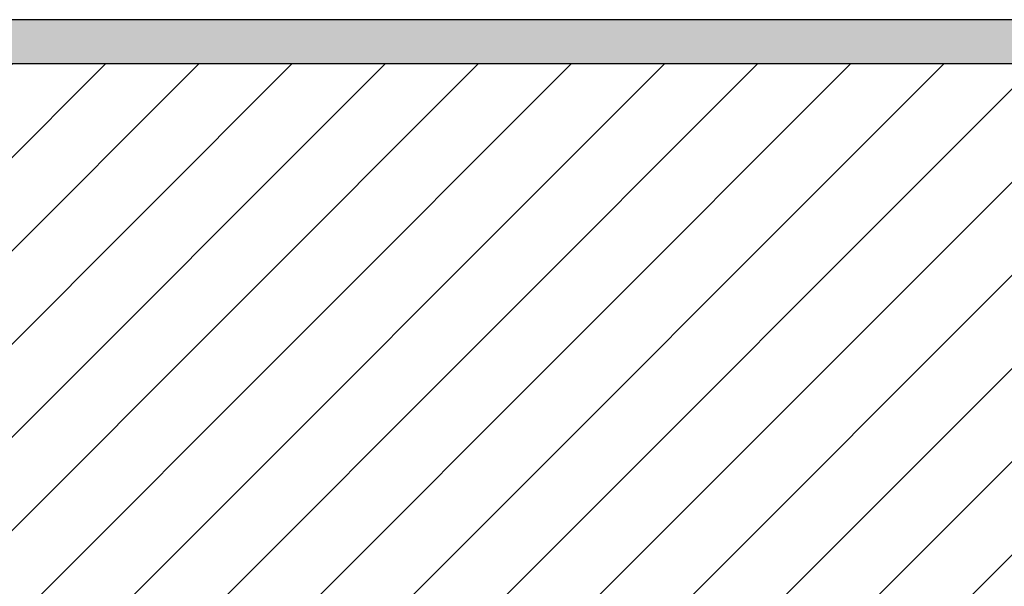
# Model space of a CAD drawing. Header units: millimetres. Extents: x -4577 to 1032787, y -66234 to 201209.
# Tile 16 of 256: x 15918 to 16254, y -55055 to -54862. Entities that reach past the tile are written whole.
import ezdxf

# ---------------------------------------------------------------- set-up
doc = ezdxf.new("R2010")
doc.units = ezdxf.units.MM
doc.linetypes.add('510_5_2OG_ELT_1004$0$11-07-22_DS_2OG$0$AUSGEZOGEN', pattern=[0])
for name, color, linetype in [('510_5_2OG_ELT_1004$0$11-07-22_DS_2OG$0$Nichttragende_Bauteile', 8, '510_5_2OG_ELT_1004$0$11-07-22_DS_2OG$0$AUSGEZOGEN'), ('510_5_2OG_ELT_1004$0$11-07-22_DS_2OG$0$Schraffur', 8, '510_5_2OG_ELT_1004$0$11-07-22_DS_2OG$0$AUSGEZOGEN'), ('510_5_2OG_ELT_1004$0$11-07-22_DS_2OG$0$Tragende_Bauteile', 8, '510_5_2OG_ELT_1004$0$11-07-22_DS_2OG$0$AUSGEZOGEN')]:
    doc.layers.add(name, color=color, linetype=linetype)

# ---------------------------------------------------------------- blocks, each defined once
blk = doc.blocks.new('510_5_2OG_ELT_1004')
at = {"layer": '510_5_2OG_ELT_1004$0$11-07-22_DS_2OG$0$Nichttragende_Bauteile', "linetype": 'Continuous'}
h = blk.add_hatch(dxfattribs=at)
h.set_pattern_fill('MUSTER_NA', color=256, scale=12.5, style=0, pattern_type=2)
h.set_pattern_definition([(0, (1908.297, -66879.192), (25, 25), [12.5, -12.5]), (90, (1908.297, -66879.192), (25, 25), [12.5, -12.5])])
h.paths.add_polyline_path([(17772.49, -54861.7), (15900.87, -54861.7), (15900.87, -54876.7), (17772.49, -54876.7)], flags=0)
at = {"layer": '510_5_2OG_ELT_1004$0$11-07-22_DS_2OG$0$Schraffur', "linetype": 'Continuous'}
h = blk.add_hatch(dxfattribs=at)
h.set_pattern_fill('SCHRAFFUR_24', color=256, scale=1000, style=0, pattern_type=2)
h.set_pattern_definition([(45, (1895.797, -66891.69), (-31.81981, 31.81981), []), (45, (1879.887, -66875.78), (-31.81981, 31.81981), [])])
h.paths.add_polyline_path([(15885.02, -55116.7), (17532.49, -55116.7), (17532.49, -55291.7), (18318.23, -55291.7), (18318.23, -55051.7), (17772.49, -55051.7), (17772.49, -54876.7), (15895.86, -54876.7), (15895.86, -54877.64), (15885.37, -54877.61), (15885.37, -54876.7), (15643.94, -54876.7), (15643.94, -56130.14), (15885.02, -56127.53)], flags=0)
at = {"layer": '510_5_2OG_ELT_1004$0$11-07-22_DS_2OG$0$Nichttragende_Bauteile', "linetype": '510_5_2OG_ELT_1004$0$11-07-22_DS_2OG$0$AUSGEZOGEN'}
blk.add_line((17787.49, -54861.7), (15900.87, -54861.7), dxfattribs=at)
at = {"layer": '510_5_2OG_ELT_1004$0$11-07-22_DS_2OG$0$Tragende_Bauteile', "linetype": '510_5_2OG_ELT_1004$0$11-07-22_DS_2OG$0$AUSGEZOGEN'}
blk.add_line((15643.94, -54876.7), (17772.49, -54876.7), dxfattribs=at)

msp = doc.modelspace()

# ---------------------------------------------------------------- block references
msp.add_blockref('510_5_2OG_ELT_1004', (0, -0.05))

doc.saveas('drawing.dxf')
